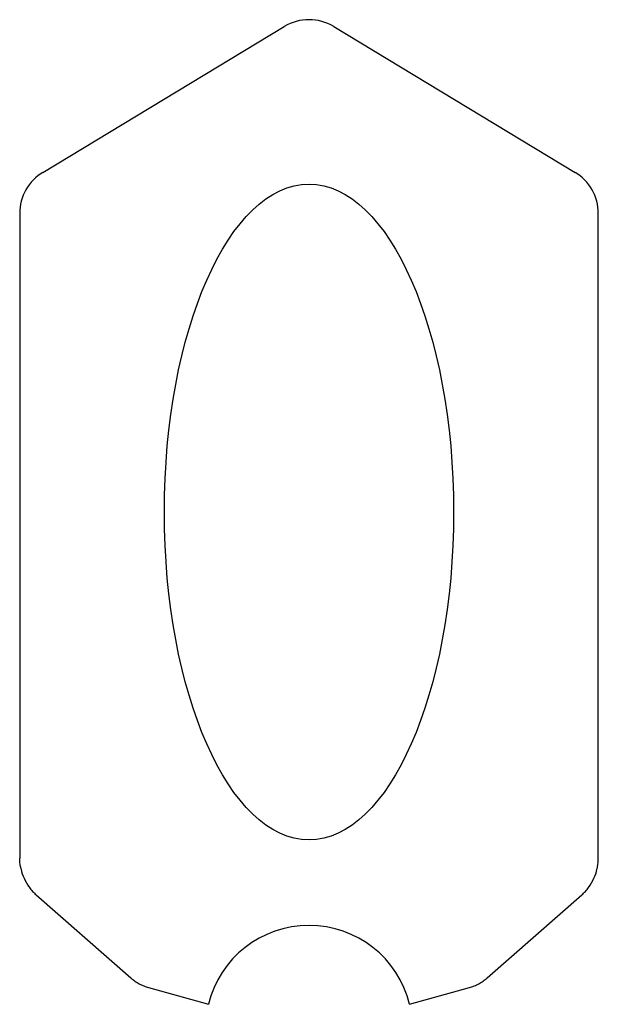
# Model space of a CAD drawing. Header units: millimetres. Extents: x 52 to 415, y 8 to 626.
import ezdxf

# ---------------------------------------------------------------- set-up
doc = ezdxf.new("R2010")
doc.units = ezdxf.units.MM
doc.linetypes.add('SLD-Katı', pattern=[0])

msp = doc.modelspace()

# ---------------------------------------------------------------- linework, layer by layer
at = {"color": 7, "linetype": 'SLD-Katı', "lineweight": 25}
for p, q in [((66.96, 530.44), (218.46, 621.9)), ((249.47, 621.9), (400.97, 530.44)), ((52.47, 504.75), (52.47, 100.26)), ((415.47, 100.26), (415.47, 504.75)), ((62.84, 77.14), (122.21, 25.05)), ((345.72, 25.05), (405.09, 77.14)), ((133.34, 18.99), (170.84, 8.48)), ((297.09, 8.48), (334.59, 18.99))]:
    msp.add_line(p, q, dxfattribs=at)
for centre, radius, start, end in [((233.97, 596.22), 30, 58.87934, 121.12066), ((82.47, 504.75), 30, 121.12066, 180), ((385.47, 504.75), 30, 0, 58.87934), ((233.97, -7.02), 65, 13.80162, 166.19838)]:
    msp.add_arc(centre, radius, start, end, dxfattribs=at)
msp.add_ellipse((233.97, 317.35), major_axis=(0, 205.67), ratio=0.441248, dxfattribs=at)
for points in [[(52.97, 94.81), (52.64, 96.63), (52.48, 98.45), (52.47, 100.26)], [(414.97, 94.81), (415.29, 96.63), (415.46, 98.45), (415.47, 100.26)], [(122.21, 25.05), (123.02, 24.34), (124.7, 23.02), (127.44, 21.33), (130.33, 19.95), (132.33, 19.27), (133.34, 18.99)], [(334.59, 18.99), (335.6, 19.27), (337.6, 19.95), (340.5, 21.33), (343.23, 23.02), (344.92, 24.34), (345.72, 25.05)]]:
    msp.add_open_spline(points, degree=3, dxfattribs=at)
for points, knots in [([(52.97, 94.81), (53.01, 94.54), (53.12, 93.99), (53.66, 91.53), (55.1, 87.25), (57.78, 82.65), (60.55, 79.3), (62.05, 77.84), (62.84, 77.14)], [0.2158735, 0.2158735, 0.2158735, 0.2158735, 0.2471235, 0.2783735, 0.5, 0.75, 0.875, 1, 1, 1, 1]), ([(405.09, 77.14), (405.88, 77.84), (407.38, 79.3), (410.15, 82.65), (412.83, 87.25), (414.27, 91.53), (414.81, 93.99), (414.92, 94.54), (414.97, 94.81)], [0, 0, 0, 0, 0.125, 0.25, 0.5, 0.7216265, 0.7528765, 0.7841265, 0.7841265, 0.7841265, 0.7841265])]:
    msp.add_open_spline(points, degree=3, knots=knots, dxfattribs=at)

doc.saveas('drawing.dxf')
